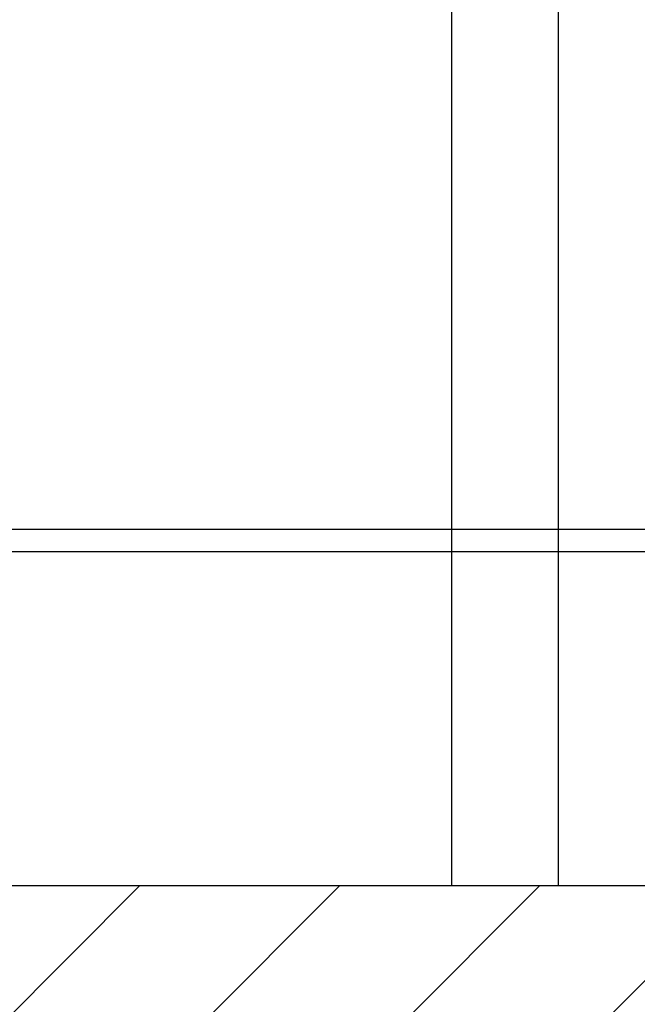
# Model space of a CAD drawing. Header units: millimetres. Extents: x 28600 to 181045, y -399112 to -163690.
# Tile 146 of 256: x 61005 to 61039, y -197729 to -197674. Entities that reach past the tile are written whole.
import ezdxf

# ---------------------------------------------------------------- set-up
doc = ezdxf.new("R2010")
doc.units = ezdxf.units.MM
for name, color, linetype in [('!! 1_hatch projektowane ściany', 8, 'Continuous'), ('!! 1_PROJ Sciany', 8, 'Continuous'), ('!! 1_zabudowa GK', 8, 'Continuous')]:
    doc.layers.add(name, color=color, linetype=linetype)

msp = doc.modelspace()

# ---------------------------------------------------------------- hatches: boundary and pattern name
at = {"layer": '!! 1_hatch projektowane ściany'}
h = msp.add_hatch(dxfattribs=at)
h.set_pattern_fill('ANSI31', color=256, scale=2.5)
h.set_pattern_definition([(45, (0, -1.54), (-5.61266008, 5.61266008), [])])
h.paths.add_polyline_path([(60824.56735, -197734.62813), (61135.43682, -197734.62813), (61135.43682, -197722.62813), (60824.56735, -197722.62813)])

# ---------------------------------------------------------------- linework, layer by layer
msp.add_lwpolyline([(60824.56735, -197734.62813), (61135.43682, -197734.62813), (61135.43682, -197722.62813), (60824.56735, -197722.62813)], close=True, dxfattribs=at)
at = {"layer": '!! 1_PROJ Sciany'}
msp.add_lwpolyline([(61135.43682, -197722.62813), (60824.56735, -197722.62813)], dxfattribs=at)
at = {"layer": '!! 1_zabudowa GK'}
for points in [[(61028.81366, -197572.62813), (61028.81366, -197722.62813)], [(61034.81366, -197572.62813), (61034.81366, -197722.62813)], [(61135.43682, -197702.62813), (60824.56735, -197702.62813)], [(61135.43682, -197703.87813), (60824.56735, -197703.87813)]]:
    msp.add_lwpolyline(points, dxfattribs=at)

doc.saveas('drawing.dxf')
